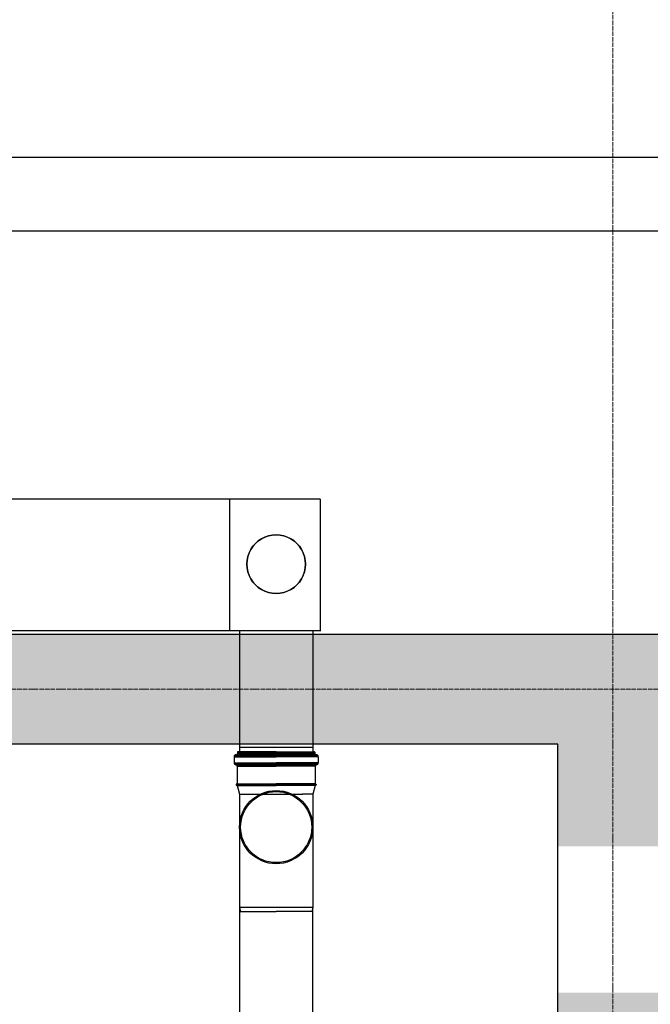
# Model space of a CAD drawing. Header units: millimetres. Extents: x -374129 to 1163271, y -112652 to 695637.
# Tile 144 of 256: x 62402 to 64123, y -34701 to -32013. Entities that reach past the tile are written whole.
import ezdxf
from ezdxf import colors
from ezdxf.entities.mleader import LeaderData, LeaderLine
from ezdxf.math import Vec2, Vec3

# ---------------------------------------------------------------- set-up
doc = ezdxf.new("R2010")
doc.units = ezdxf.units.MM
doc.linetypes.add('ACAD_ISO04W100', pattern=[30, 24, -3, 0, -3])
for name, color, linetype in [('KRT_kreskowanie', 252, 'Continuous'), ('KRT_opisy', 146, 'Continuous'), ('KRT_sciany', 2, 'Continuous'), ('KRT_technologia', 30, 'Continuous')]:
    doc.layers.add(name, color=color, linetype=linetype)
doc.layers.add('KRT_osie', color=55, linetype='ACAD_ISO04W100', lineweight=18)
doc.styles.add('WYMIAR', font='romans.shx', dxfattribs={"width": 0.8})

# ---------------------------------------------------------------- blocks, each defined once
blk = doc.blocks.new('IS_KAO_trójnik_200_góra')
at = {"layer": 'KRT_technologia', "linetype": 'Continuous', "transparency": 33554687}
for p, q in [((34903.02, 13525.22), (34900.61, 13524.58)), ((34903.02, 13525.22), (34901.38, 13524.78)), ((34903.07, 13525.27), (34903.12, 13525.45)), ((34903.14, 13525.32), (34903.14, 13514.58)), ((34903.29, 13525.51), (34903.19, 13525.51)), ((34903.34, 13525.32), (34903.34, 13514.58)), ((34903.41, 13525.29), (34903.36, 13525.45)), ((34908.29, 13525.23), (34903.48, 13525.23)), ((34908.29, 13525.23), (34908.29, 13514.58)), ((34908.83, 13525.74), (34908.83, 13514.58)), ((34910.88, 13526.05), (34909.2, 13526.05)), ((34909.2, 13526.05), (34909.2, 13514.58)), ((34910.88, 13526.05), (34910.88, 13514.58)), ((34911.25, 13525.74), (34911.25, 13514.58)), ((34911.43, 13525.55), (34911.43, 13525.47)), ((34869.72, 13524.58), (34868.63, 13524.29)), ((34868.63, 13524.29), (34868.63, 13514.58)), ((34897.28, 13524.58), (34869.72, 13524.58)), ((34869.72, 13504.58), (34869.72, 13524.58)), ((34900.61, 13524.58), (34897.28, 13524.58)), ((34900.61, 13524.58), (34900.61, 13507.41)), ((34903.05, 13525.07), (34903.05, 13514.58)), ((34903.43, 13525.08), (34903.43, 13514.58)), ((34908.54, 13525.16), (34908.54, 13514.58)), ((34911.55, 13525.07), (34911.55, 13514.58)), ((34912.15, 13525.14), (34911.79, 13525.14)), ((34911.79, 13525.14), (34911.79, 13514.58)), ((34912.15, 13525.07), (34912.15, 13514.58)), ((34912.22, 13514.58), (34912.22, 13525.07)), ((34868.63, 13504.87), (34868.63, 13514.58)), ((34903.05, 13504.09), (34903.05, 13514.58)), ((34903.14, 13503.84), (34903.14, 13514.58)), ((34903.34, 13503.84), (34903.34, 13514.58)), ((34903.43, 13504.08), (34903.43, 13514.58)), ((34908.29, 13503.92), (34908.29, 13514.58)), ((34908.54, 13504), (34908.54, 13514.58)), ((34908.83, 13503.42), (34908.83, 13514.58)), ((34909.2, 13503.11), (34909.2, 13514.58)), ((34910.88, 13503.11), (34910.88, 13514.58)), ((34911.25, 13503.42), (34911.25, 13514.58)), ((34911.55, 13504.09), (34911.55, 13514.58)), ((34911.79, 13504.01), (34911.79, 13514.58)), ((34912.15, 13504.09), (34912.15, 13514.58)), ((34912.22, 13514.58), (34912.22, 13504.09)), ((34900.61, 13504.58), (34900.61, 13507.41)), ((34869.72, 13504.58), (34868.63, 13504.87)), ((34897.28, 13504.58), (34869.72, 13504.58)), ((34900.61, 13504.58), (34897.28, 13504.58)), ((34903.02, 13503.93), (34900.61, 13504.58)), ((34903.07, 13503.88), (34903.12, 13503.7)), ((34903.41, 13503.87), (34903.36, 13503.7)), ((34908.29, 13503.92), (34903.48, 13503.92)), ((34911.43, 13503.6), (34911.43, 13503.68)), ((34912.15, 13504.01), (34911.79, 13504.01)), ((34903.29, 13503.65), (34903.19, 13503.65)), ((34910.88, 13503.11), (34909.2, 13503.11))]:
    blk.add_line(p, q, dxfattribs=at)
at = {"layer": 'KRT_technologia'}
for radius in [10, 9.7]:
    blk.add_circle((34891.65, 13514.58), radius, dxfattribs=at)
at = {"layer": 'KRT_technologia', "linetype": 'Continuous', "transparency": 33554687}
for centre, radius, start, end in [((34903, 13525.29), 0.0727, 285, 345), ((34903.19, 13525.43), 0.0727, 90, 165), ((34903.29, 13525.43), 0.0727, 15, 90), ((34903.48, 13525.31), 0.0727, 195, 270), ((34908.29, 13525.6), 0.364, 270, 354.2608), ((34909.2, 13525.51), 0.545, 90, 174.2608), ((34910.88, 13525.51), 0.545, 5, 90), ((34911.79, 13525.51), 0.364, 185, 270), ((34912.15, 13525.07), 0.0727, 0, 90), ((34903, 13503.86), 0.0727, 15, 75), ((34903.19, 13503.72), 0.0727, 195, 270), ((34903.29, 13503.72), 0.0727, 270, 345), ((34903.48, 13503.85), 0.0727, 90, 165), ((34908.29, 13503.56), 0.364, 5.7392, 90), ((34911.79, 13503.65), 0.364, 90, 175), ((34912.15, 13504.09), 0.0727, 270, 0), ((34909.2, 13503.65), 0.545, 185.7392, 270), ((34910.88, 13503.65), 0.545, 270, 355)]:
    blk.add_arc(centre, radius, start, end, dxfattribs=at)
blk = doc.blocks.new('sys napowietrzania')
at = {"layer": 'KRT_technologia', "linetype": 'ByBlock', "lineweight": -2, "extrusion": (0, -1, -1.83697e-16)}
for p, q in [((67477.61, -301.76, 904.27), (62297.61, -301.76, 904.27)), ((62297.61, -501.76, 904.27), (67477.61, -501.76, 904.27))]:
    blk.add_line(p, q, dxfattribs=at)
at = {"layer": 'KRT_technologia', "linetype": 'ByBlock', "lineweight": -2}
for p, q in [((64241.59, -1234.26, -2314.86), (62342.4, -1234.26, -2050)), ((62016.67, -1592.96, -2526.11), (64243.29, -1592.96, -2579.71)), ((64021.67, -1911.66, -3659.98), (64221.67, -1911.66, -3659.98))]:
    blk.add_line(p, q, dxfattribs=at)
at = {"layer": 'KRT_technologia', "linetype": 'Continuous', "lineweight": -2, "extrusion": (3.06162e-16, -1, 1.04899e-15)}
blk.add_line((63994.9, -1592.96, -2050), (63994.9, -1234.26, -2050), dxfattribs=at)
at = {"layer": 'KRT_technologia', "linetype": 'ByBlock', "lineweight": -2, "extrusion": (1.22465e-16, -2.46519e-32, -1)}
blk.add_line((64241.59, -1234.26, -2314.86), (64241.59, -1592.96, -2314.86), dxfattribs=at)
at = {"layer": 'KRT_technologia'}
for p, q in [((64021.59, -1592.96, -4078.15), (64021.68, -1924.16, -5067.28)), ((64221.59, -1592.96, -4078.15), (64221.59, -1924.16, -5005.1))]:
    blk.add_line(p, q, dxfattribs=at)
at = {"layer": 'KRT_technologia', "linetype": 'Continuous', "transparency": 33554687, "elevation": -3659.98}
blk.add_lwpolyline([(64221.67, -12485.01), (64221.67, -10582.71), (64221.67, -2349.21), (64021.67, -2349.21), (64021.67, -10582.71), (64021.67, -12485.01), (64121.67, -12485.01), (64221.67, -12485.01), (64218.5, -12495.38), (64121.67, -12495.38), (64024.84, -12495.38), (64021.67, -12485.01)], dxfattribs=at)
at = {"layer": 'KRT_technologia', "linetype": 'Continuous', "lineweight": -3}
for centre, major_axis in [((64121.59, -1411.89, -2997.36), (80, 0)), ((64121.59, -1411.89, -2314.86), (80, 0)), ((64121.59, -1411.89, -2997.36), (-80, 0)), ((64121.59, -1411.89, -2314.86), (-80, 0))]:
    blk.add_ellipse(centre, major_axis=major_axis, ratio=1, start_param=0, end_param=3.1415927, dxfattribs=at)
at = {"layer": 'KRT_technologia', "linetype": 'Continuous', "lineweight": -3, "extrusion": (-4.39993e-13, 1.46617e-13, -1)}
for major_axis in [(0, -80), (0, 80)]:
    blk.add_ellipse((64121.59, -1411.89, -3659.98), major_axis=major_axis, ratio=1, start_param=0, end_param=3.1415927, dxfattribs=at)
at = {"layer": 'KRT_technologia', "xscale": 10, "yscale": 10, "zscale": 10, "rotation": 90}
blk.add_blockref('IS_KAO_trójnik_200_góra', (199267.45, -351046.37, -3659.98), dxfattribs=at)

msp = doc.modelspace()

# ---------------------------------------------------------------- hatches: boundary and pattern name
at = {"layer": 'KRT_kreskowanie'}
h = msp.add_hatch(dxfattribs=at)
h.set_pattern_fill('ANSI33', color=256, scale=20, style=0)
h.set_pattern_definition([(45, (-1e-05, 3009.36), (-89.80256, 89.80256), []), (45, (89.8, 3009.36), (-89.80256, 89.80256), [63.5, -31.75])])
h.paths.add_polyline_path([(38290, -33690.64), (19090, -33690.64), (19090, -46990.64), (19390, -46990.64), (19390, -33990.64), (25390, -33990.64), (25390, -46990.64), (25690, -46990.64), (25690, -33990.64), (31690, -33990.64), (31690, -46990.64), (31990, -46990.64), (31990, -33990.64), (37990, -33990.64), (37990, -46990.64), (38290, -46990.64)])
h.paths.add_polyline_path([(51230, -33990.64), (57230, -33990.64), (57230, -46990.64), (57530, -46990.64), (57530, -33690.64), (38330, -33690.64), (38330, -46990.64), (38630, -46990.64), (38630, -33990.64), (44630, -33990.64), (44630, -46990.64), (44930, -46990.64), (44930, -33990.64), (50930, -33990.64), (50930, -46990.64), (51230, -46990.64)])
h.paths.add_polyline_path([(70470, -33690.64), (57570, -33690.64), (57570, -46990.64), (57870, -46990.64), (57870, -33990.64), (63870, -33990.64), (63870, -46990.64), (64170, -46990.64), (64170, -33990.64), (70170, -33990.64), (70170, -46990.64), (70470, -46990.64)])

# ---------------------------------------------------------------- linework, layer by layer
at = {"layer": 'KRT_osie', "ltscale": 0.5}
msp.add_line((-5554.82, -33840.64), (73659.31, -33840.64), dxfattribs=at)
at = {"layer": 'KRT_sciany'}
for p, q in [((57570, -33690.64), (70470, -33690.64)), ((63870, -33990.64), (57870, -33990.64))]:
    msp.add_line(p, q, dxfattribs=at)

# ---------------------------------------------------------------- next in the draw order: leaders
at = {"layer": 'KRT_opisy', "color": 1}
ml = msp.add_multileader_mtext('Standard', dxfattribs=at)
ml.set_content('{\\C2;POZ.2.2a ŚCIANA ŻELBETOWA  GR.30cm}', color=1, style='WYMIAR')
ml.set_leader_properties()
ml.build(insert=Vec2(0, 0))
ml.multileader.update_dxf_attribs({"text_right_attachment_type": 6, "dogleg_length": 0.36, "arrow_head_size": 200, "scale": 100})
ctx = ml.context
ctx.base_point, ctx.scale, ctx.char_height, ctx.arrow_head_size, ctx.landing_gap_size, ctx.plane_origin = Vec3(33323.63, -34469.6), 100, 200, 200, 9, Vec3(5802.66, -112771.57)
ctx.right_attachment = 6
notes = []
notes.append((ctx, [(0, (1, 1, 0), (33287.63, -34469.6), (1, 0), 36, [(1, [(32911.06, -33990.64)], 0, [])])]))
ctx.mtext.insert, ctx.mtext.width, ctx.mtext.defined_height, ctx.mtext.flow_direction = Vec3(33332.63, -34369.6), 4990.5383, 1534.23, 5
ctx.mtext.has_bg_fill, ctx.mtext.bg_color, ctx.mtext.bg_scale_factor, ctx.mtext.bg_transparency, ctx.mtext.use_window_bg_color = 1, -1027028792, 1.5, 0, 1
for ctx, leaders in notes:
    for number, flags, end, landing, length, lines in leaders:
        leader = LeaderData()
        leader.index, (leader.has_last_leader_line, leader.has_dogleg_vector, leader.attachment_direction) = number, flags
        leader.last_leader_point, leader.dogleg_vector, leader.dogleg_length = Vec3(end), Vec3(landing), length
        for number, points, colour, breaks in lines:
            line = LeaderLine()
            line.index, line.vertices, line.color, line.breaks = number, Vec3.list(points), colors.encode_raw_color(colour), breaks
            leader.lines.append(line)
        ctx.leaders.append(leader)

# ---------------------------------------------------------------- next in the draw order: linework, layer by layer
at = {"layer": 'KRT_osie', "ltscale": 0.5}
msp.add_line((64020, -27801.99), (64020, -48285.63), dxfattribs=at)
at = {"layer": 'KRT_sciany'}
msp.add_line((63870, -46990.64), (63870, -33990.64), dxfattribs=at)

# ---------------------------------------------------------------- next in the draw order: block references
msp.add_blockref('sys napowietrzania', (-1019.98, -32087.66, 3070))

# ---------------------------------------------------------------- next in the draw order: leaders
at = {"layer": 'KRT_opisy', "color": 1}
ml = msp.add_multileader_mtext('Standard', dxfattribs=at)
ml.set_content('\\C54;SZAFA AKPIA -DOKŁADNE WYMIARY W TRAKCIE DOBORU I ROZMIESZCZENIA ELEMENTÓW AUTOMATYKI PO UWZGLĘDNIENIU RZECZYWISTYCH POTRZEB MONTAŻOWYCH', style='WYMIAR')
ml.set_leader_properties(color=1)
ml.build(insert=Vec2(0, 0))
ml.multileader.update_dxf_attribs({"text_right_attachment_type": 6, "dogleg_length": 0.36, "arrow_head_size": 200, "scale": 100})
ctx = ml.context
ctx.base_point, ctx.scale, ctx.char_height, ctx.arrow_head_size, ctx.landing_gap_size, ctx.plane_origin = Vec3(32699.33, -27661.99), 100, 200, 200, 9, Vec3(4731.61, -111551.57)
ctx.right_attachment = 6
notes = []
notes.append((ctx, [(0, (1, 1, 0), (32663.33, -27661.99), (1, 0), 36, [(1, [(31840, -32770.64)], 0, [])])]))
ctx.mtext.insert, ctx.mtext.width, ctx.mtext.defined_height, ctx.mtext.flow_direction = Vec3(32708.33, -27561.99), 5517.2638, 1534.23, 5
ctx.mtext.has_bg_fill, ctx.mtext.bg_color, ctx.mtext.bg_scale_factor, ctx.mtext.bg_transparency, ctx.mtext.use_window_bg_color = 1, -1027028792, 1.5, 0, 1
for ctx, leaders in notes:
    for number, flags, end, landing, length, lines in leaders:
        leader = LeaderData()
        leader.index, (leader.has_last_leader_line, leader.has_dogleg_vector, leader.attachment_direction) = number, flags
        leader.last_leader_point, leader.dogleg_vector, leader.dogleg_length = Vec3(end), Vec3(landing), length
        for number, points, colour, breaks in lines:
            line = LeaderLine()
            line.index, line.vertices, line.color, line.breaks = number, Vec3.list(points), colors.encode_raw_color(colour), breaks
            leader.lines.append(line)
        ctx.leaders.append(leader)

doc.saveas('drawing.dxf')
